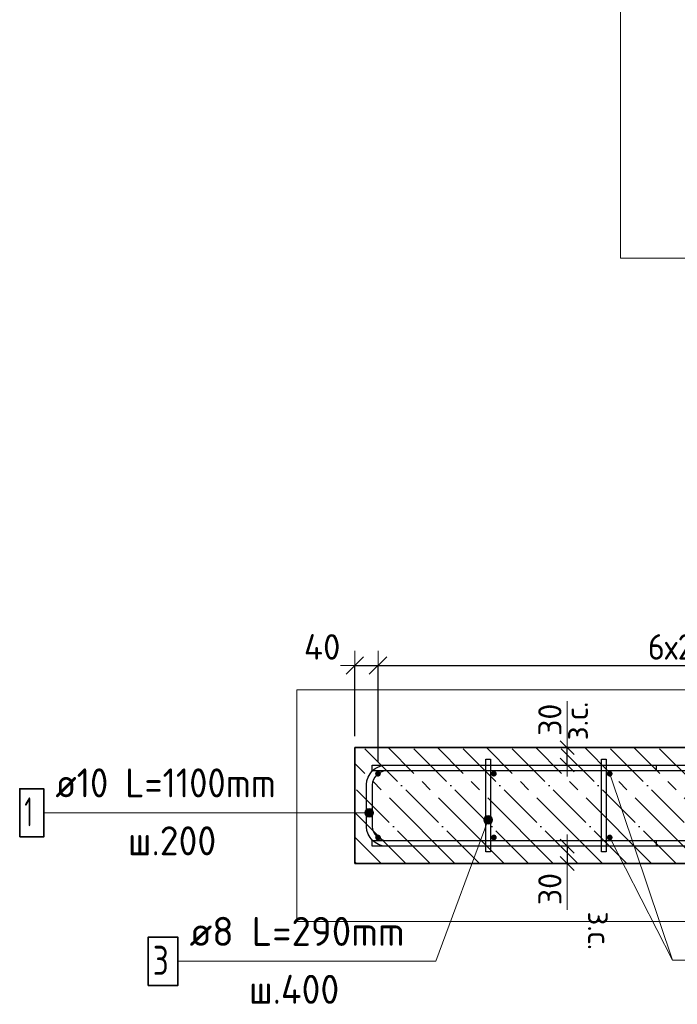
# Model space of a CAD drawing. Header units: millimetres. Extents: x -2995 to 60896, y -2809 to 57831.
# Tile 108 of 169: x 52042 to 53177, y 21009 to 22708. Entities that reach past the tile are written whole.
import ezdxf

# ---------------------------------------------------------------- set-up
doc = ezdxf.new("R2010")
doc.units = ezdxf.units.MM
doc.header["$PDMODE"] = 65
doc.linetypes.add('______11', pattern=[100, 80, -10, 0, -10])
doc.linetypes.add('______5', pattern=[220, 160, -20, 20, -20])
for name, color, linetype, lineweight in [('Standard', 7, 'Continuous', 25), ('Арм.стержн. Арматура края', 96, 'Continuous', 35), ('Арм.стержн. вертикальными 1', 22, 'Continuous', 35), ('Арм.стержн.горизонт. 1', 180, 'Continuous', 35), ('Размерная линия_ общее', 7, 'Continuous', 13), ('Размерная линия_ общее_1', 7, 'Continuous', 13)]:
    doc.layers.add(name, color=color, linetype=linetype, lineweight=lineweight)
doc.layers.add('Арм.стержн.Стяжки', color=7, linetype='Continuous', lineweight=35, true_color=0x501e0f)
doc.styles.add('ISOCPEUR', font='ISOCPEUR')
doc.dimstyles.new('DIMSTYLE_3', dxfattribs={"dimtxt": 44, "dimasz": 50, "dimexe": 0, "dimexo": 0, "dimgap": 22, "dimtad": 2, "dimdec": 0, "dimrnd": 5, "dimzin": 12, "dimdsep": 46, "dimtxsty": 'ISOCPEUR', "dimblk1": 'ALL_ML_STRICH', "dimblk2": 'ALL_ML_STRICH', "dimsah": 1, "dimcen": 0, "dimclrd": 7, "dimclre": 256, "dimclrt": 7, "dimadec": 0, "dimazin": 0, "dimtfac": 1, "dimtdec": 0, "dimtix": 1, "dimtmove": 2, "dimatfit": 3, "dimfxl": 0, "dimtvp": 1.2, "dimtzin": 0, "dimlwd": 0, "dimlwe": -3, "dimarcsym": 0})
doc.dimstyles.new('DIMSTYLE_5', dxfattribs={"dimtxt": 44, "dimasz": 50, "dimexe": 0, "dimexo": 0, "dimgap": 22, "dimtad": 2, "dimdec": 0, "dimrnd": 5, "dimzin": 12, "dimdsep": 46, "dimtxsty": 'ISOCPEUR', "dimblk1": 'ALL_ML_STRICH', "dimblk2": 'ALL_ML_STRICH', "dimsah": 1, "dimcen": 0, "dimclrd": 7, "dimclre": 256, "dimclrt": 7, "dimadec": 0, "dimazin": 0, "dimtfac": 1, "dimtdec": 0, "dimtix": 1, "dimtmove": 2, "dimatfit": 3, "dimfxl": 0, "dimtzin": 0, "dimlwd": 0, "dimlwe": -3, "dimarcsym": 0})
doc.dimstyles.new('DIMSTYLE_8', dxfattribs={"dimtxt": 40, "dimasz": 40, "dimexe": 0, "dimexo": 0.001, "dimgap": 20, "dimtad": 2, "dimdec": 0, "dimrnd": 5, "dimzin": 12, "dimdsep": 46, "dimtxsty": 'ISOCPEUR', "dimblk1": 'ALL_ML_STRICH', "dimblk2": 'ALL_ML_STRICH', "dimsah": 1, "dimcen": 0, "dimse1": 1, "dimse2": 1, "dimclrd": 7, "dimclre": 256, "dimclrt": 7, "dimadec": 0, "dimazin": 0, "dimtfac": 1, "dimtdec": 0, "dimtix": 1, "dimtmove": 2, "dimatfit": 3, "dimfxl": 0, "dimtvp": 1.2, "dimtzin": 0, "dimlwd": 0, "dimlwe": -3, "dimarcsym": 0})

# ---------------------------------------------------------------- blocks, each defined once
blk = doc.blocks.new('ALL_ML_STRICH')
at = {"color": 0, "linetype": 'ByBlock', "lineweight": -2}
for p, q in [((0, -0.5), (0, 0.5)), ((-1, 0), (0.5, 0)), ((-0.3, -0.3), (0.3, 0.3))]:
    blk.add_line(p, q, dxfattribs=at)
blk = doc.blocks.new('*D103')
at = {"layer": 'DEFPOINTS', "color": 7, "linetype": 'Continuous', "lineweight": 13, "transparency": 33554687}
for p in [(52620.8, 21593.7), (52620.8, 21451.8), (52660.8, 21406.8)]:
    blk.add_point(p, dxfattribs=at)
at = {"layer": 'Размерная линия_ общее', "color": 253, "linetype": 'Continuous', "lineweight": -2, "true_color": 0xa0a0a0, "transparency": 33554687}
for p, q in [((52620.8, 21471.8), (52620.8, 21593.7)), ((52660.8, 21426.8), (52660.8, 21593.7))]:
    blk.add_line(p, q, dxfattribs=at)
at = {"layer": 'Размерная линия_ общее', "color": 7, "linetype": 'Continuous', "lineweight": -2, "transparency": 33554687}
blk.add_line((52620.8, 21593.7), (52660.8, 21593.7), dxfattribs=at)
at = {"layer": 'Размерная линия_ общее', "color": 7, "linetype": 'Continuous', "lineweight": 13, "transparency": 33554687, "xscale": 50, "yscale": 50, "zscale": 50, "rotation": 180}
blk.add_blockref('ALL_ML_STRICH', (52620.8, 21593.7), dxfattribs=at)
at = {"layer": 'Размерная линия_ общее', "color": 7, "linetype": 'Continuous', "lineweight": 13, "transparency": 33554687, "xscale": 50, "yscale": 50, "zscale": 50}
blk.add_blockref('ALL_ML_STRICH', (52660.8, 21593.7), dxfattribs=at)
at = {"layer": 'Размерная линия_ общее', "color": 7, "linetype": 'Continuous', "lineweight": 13, "transparency": 33554687, "insert": (52564.4, 21625.7), "char_height": 44, "width": 88, "attachment_point": 5, "style": 'ISOCPEUR'}
blk.add_mtext('\\A1;{40}', dxfattribs=at)
blk = doc.blocks.new('*D104')
at = {"layer": 'DEFPOINTS', "color": 7, "linetype": 'Continuous', "lineweight": 13, "transparency": 33554687}
for p in [(52660.8, 21593.7), (52660.8, 21406.8), (53860.8, 21406.8)]:
    blk.add_point(p, dxfattribs=at)
at = {"layer": 'Размерная линия_ общее', "color": 253, "linetype": 'Continuous', "lineweight": -2, "true_color": 0xa0a0a0, "transparency": 33554687}
for p, q in [((52660.8, 21426.8), (52660.8, 21593.7)), ((53860.8, 21426.8), (53860.8, 21593.7))]:
    blk.add_line(p, q, dxfattribs=at)
at = {"layer": 'Размерная линия_ общее', "color": 7, "linetype": 'Continuous', "lineweight": -2, "transparency": 33554687}
blk.add_line((52660.8, 21593.7), (53860.8, 21593.7), dxfattribs=at)
at = {"layer": 'Размерная линия_ общее', "color": 7, "linetype": 'Continuous', "lineweight": 13, "transparency": 33554687, "xscale": 50, "yscale": 50, "zscale": 50, "rotation": 180}
blk.add_blockref('ALL_ML_STRICH', (52660.8, 21593.7), dxfattribs=at)
at = {"layer": 'Размерная линия_ общее', "color": 7, "linetype": 'Continuous', "lineweight": 13, "transparency": 33554687, "xscale": 50, "yscale": 50, "zscale": 50}
blk.add_blockref('ALL_ML_STRICH', (53860.8, 21593.7), dxfattribs=at)
at = {"layer": 'Размерная линия_ общее', "color": 7, "linetype": 'Continuous', "lineweight": 13, "transparency": 33554687, "insert": (53126.8, 21647.7), "char_height": 44, "width": 2.2, "attachment_point": 1, "line_spacing_factor": 0.60241, "style": 'ISOCPEUR'}
blk.add_mtext('\\W0.91;6х200=1200', dxfattribs=at)
blk = doc.blocks.new('*D107')
at = {"layer": 'DEFPOINTS', "color": 7, "linetype": 'Continuous', "lineweight": 13, "transparency": 33554687}
for p in [(52996.2, 21451.8), (52987.5, 21421.8), (52996.2, 21421.8)]:
    blk.add_point(p, dxfattribs=at)
at = {"layer": 'Размерная линия_ общее_1', "color": 7, "linetype": 'Continuous', "lineweight": -2, "transparency": 33554687}
blk.add_line((52987.5, 21421.8), (52987.5, 21451.8), dxfattribs=at)
at = {"layer": 'Размерная линия_ общее_1', "color": 7, "linetype": 'Continuous', "lineweight": 13, "transparency": 33554687, "xscale": 40, "yscale": 40, "zscale": 40}
for p, rotation in [((52987.5, 21451.8), 90), ((52987.5, 21421.8), 270)]:
    blk.add_blockref('ALL_ML_STRICH', p, dxfattribs=dict(at, rotation=rotation))
at = {"layer": 'Размерная линия_ общее_1', "color": 7, "linetype": 'Continuous', "lineweight": 13, "transparency": 33554687, "insert": (52983.2, 21464.4), "char_height": 40, "width": 2, "attachment_point": 1, "rotation": 90, "line_spacing_factor": 0.60241, "style": 'ISOCPEUR'}
blk.add_mtext('з.с.', dxfattribs=at)
at = {"layer": 'Размерная линия_ общее_1', "color": 7, "linetype": 'Continuous', "lineweight": 13, "transparency": 33554687, "insert": (52957.5, 21499.9), "char_height": 40, "width": 80, "attachment_point": 5, "rotation": 90, "style": 'ISOCPEUR'}
blk.add_mtext('\\A1;{30}', dxfattribs=at)
blk = doc.blocks.new('*D108')
at = {"layer": 'DEFPOINTS', "color": 7, "linetype": 'Continuous', "lineweight": 13, "transparency": 33554687}
for p in [(52987.5, 21281.8), (52996.2, 21281.8), (52996.2, 21251.8)]:
    blk.add_point(p, dxfattribs=at)
at = {"layer": 'Размерная линия_ общее_1', "color": 7, "linetype": 'Continuous', "lineweight": -2, "transparency": 33554687}
blk.add_line((52987.5, 21281.8), (52987.5, 21251.8), dxfattribs=at)
at = {"layer": 'Размерная линия_ общее_1', "color": 7, "linetype": 'Continuous', "lineweight": 13, "transparency": 33554687, "xscale": 40, "yscale": 40, "zscale": 40}
for p, rotation in [((52987.5, 21281.8), 90), ((52987.5, 21251.8), 270)]:
    blk.add_blockref('ALL_ML_STRICH', p, dxfattribs=dict(at, rotation=rotation))
at = {"layer": 'Размерная линия_ общее_1', "color": 7, "linetype": 'Continuous', "lineweight": 13, "transparency": 33554687, "insert": (52957.5, 21207.7), "char_height": 40, "width": 80, "attachment_point": 5, "rotation": 90, "style": 'ISOCPEUR'}
blk.add_mtext('\\A1;{30}', dxfattribs=at)
at = {"layer": 'Размерная линия_ общее_1', "color": 7, "linetype": 'Continuous', "lineweight": 13, "transparency": 33554687, "insert": (53063.2, 21169.2), "char_height": 40, "width": 2, "attachment_point": 1, "rotation": 270, "line_spacing_factor": 0.60241, "style": 'ISOCPEUR'}
blk.add_mtext('з.с.', dxfattribs=at)

msp = doc.modelspace()

# ---------------------------------------------------------------- hatches: boundary and pattern name
at = {"layer": 'Арм.стержн. Арматура края', "linetype": 'Continuous', "lineweight": 13, "transparency": 33554687}
for points in [[(52639.3, 21343.1), (52642, 21332.9), (52642, 21345.8)], [(52642, 21345.8), (52645.8, 21331.9), (52645.8, 21346.9)], [(52642, 21345.8), (52642, 21332.9), (52645.8, 21331.9)], [(52645.8, 21346.9), (52645.8, 21331.9), (52649.5, 21332.9)], [(52645.8, 21346.9), (52649.5, 21332.9), (52649.5, 21345.8)], [(52649.5, 21345.8), (52649.5, 21332.9), (52652.2, 21335.6)], [(52649.5, 21345.8), (52652.2, 21335.6), (52652.2, 21343.1)], [(52639.3, 21335.6), (52639.3, 21343.1), (52638.3, 21339.4)], [(52639.3, 21343.1), (52639.3, 21335.6), (52642, 21332.9)], [(52652.2, 21343.1), (52652.2, 21335.6), (52653.3, 21339.4)]]:
    msp.add_hatch(color=7, dxfattribs=at).paths.add_polyline_path(points)
at = {"layer": 'Арм.стержн. вертикальными 1', "linetype": 'Continuous', "lineweight": 50, "transparency": 33554687}
for points in [[(52660.8, 21401.8), (52662.7, 21402.2), (52664.3, 21403.3), (52665.4, 21404.9), (52665.8, 21406.8), (52665.4, 21408.7), (52664.3, 21410.3), (52662.7, 21411.4), (52660.8, 21411.8), (52658.9, 21411.4), (52657.2, 21410.3), (52656.2, 21408.7), (52655.8, 21406.8), (52656.2, 21404.9), (52657.2, 21403.3), (52658.9, 21402.2)], [(52860.8, 21401.8), (52862.7, 21402.2), (52864.3, 21403.3), (52865.4, 21404.9), (52865.8, 21406.8), (52865.4, 21408.7), (52864.3, 21410.3), (52862.7, 21411.4), (52860.8, 21411.8), (52858.9, 21411.4), (52857.2, 21410.3), (52856.2, 21408.7), (52855.8, 21406.8), (52856.2, 21404.9), (52857.2, 21403.3), (52858.9, 21402.2)], [(53060.8, 21401.8), (53062.7, 21402.2), (53064.3, 21403.3), (53065.4, 21404.9), (53065.8, 21406.8), (53065.4, 21408.7), (53064.3, 21410.3), (53062.7, 21411.4), (53060.8, 21411.8), (53058.9, 21411.4), (53057.2, 21410.3), (53056.2, 21408.7), (53055.8, 21406.8), (53056.2, 21404.9), (53057.2, 21403.3), (53058.9, 21402.2)], [(52660.8, 21291.8), (52662.7, 21292.2), (52664.3, 21293.3), (52665.4, 21294.9), (52665.8, 21296.8), (52665.4, 21298.7), (52664.3, 21300.3), (52662.7, 21301.4), (52660.8, 21301.8), (52658.9, 21301.4), (52657.2, 21300.3), (52656.2, 21298.7), (52655.8, 21296.8), (52656.2, 21294.9), (52657.2, 21293.3), (52658.9, 21292.2)], [(52860.8, 21291.8), (52862.7, 21292.2), (52864.3, 21293.3), (52865.4, 21294.9), (52865.8, 21296.8), (52865.4, 21298.7), (52864.3, 21300.3), (52862.7, 21301.4), (52860.8, 21301.8), (52858.9, 21301.4), (52857.2, 21300.3), (52856.2, 21298.7), (52855.8, 21296.8), (52856.2, 21294.9), (52857.2, 21293.3), (52858.9, 21292.2)], [(53060.8, 21291.8), (53062.7, 21292.2), (53064.3, 21293.3), (53065.4, 21294.9), (53065.8, 21296.8), (53065.4, 21298.7), (53064.3, 21300.3), (53062.7, 21301.4), (53060.8, 21301.8), (53058.9, 21301.4), (53057.2, 21300.3), (53056.2, 21298.7), (53055.8, 21296.8), (53056.2, 21294.9), (53057.2, 21293.3), (53058.9, 21292.2)]]:
    msp.add_hatch(color=4, dxfattribs=at).paths.add_polyline_path(points)
at = {"layer": 'Арм.стержн.Стяжки', "linetype": 'Continuous', "lineweight": 13, "transparency": 33554687}
for points in [[(52843.4, 21325.7), (52857.8, 21324.4), (52843.7, 21329.6)], [(52843.7, 21329.6), (52858.1, 21328.2), (52846, 21332.7)], [(52843.7, 21329.6), (52857.8, 21324.4), (52858.1, 21328.2)], [(52846, 21332.7), (52856.5, 21331.7), (52849.5, 21334.3)], [(52846, 21332.7), (52858.1, 21328.2), (52856.5, 21331.7)], [(52849.5, 21334.3), (52856.5, 21331.7), (52853.4, 21334)], [(52845, 21322.2), (52855.5, 21321.2), (52843.4, 21325.7)], [(52843.4, 21325.7), (52855.5, 21321.2), (52857.8, 21324.4)], [(52852.1, 21319.6), (52845, 21322.2), (52848.2, 21319.9)], [(52845, 21322.2), (52852.1, 21319.6), (52855.5, 21321.2)]]:
    msp.add_hatch(color=7, dxfattribs=at).paths.add_polyline_path(points)

# ---------------------------------------------------------------- linework, layer by layer
at = {"layer": 'Standard', "color": 7, "linetype": 'Continuous', "lineweight": 13, "transparency": 33554687}
for p, q in [((52987.5, 21451.8), (52987.5, 21531.8)), ((53060.8, 21406.8), (53168.9, 21085)), ((52987.5, 21251.8), (52987.5, 21171.8))]:
    msp.add_line(p, q, dxfattribs=at)
for points in [[(53079.5, 22296.8), (53852.4, 22296.8), (53852.4, 26239.6), (53079.5, 26239.6), (53079.5, 22296.8)], [(52520.8, 21551.8), (52520.8, 21151.8), (54170.8, 21151.8), (54170.8, 21551.8), (52520.8, 21551.8)]]:
    msp.add_lwpolyline(points, dxfattribs=at)
at = {"layer": 'Арм.стержн. Арматура края', "color": 7, "linetype": 'Continuous', "lineweight": 13, "transparency": 33554687}
for p, q in [((52645.8, 21346.9), (52645.8, 21346.9)), ((52083.9, 21339.4), (52568.9, 21339.4)), ((52568.9, 21339.4), (52645.8, 21339.4)), ((52638.3, 21339.4), (52638.3, 21339.4)), ((52645.8, 21331.9), (52645.8, 21331.9)), ((52653.3, 21339.4), (52653.3, 21339.4))]:
    msp.add_line(p, q, dxfattribs=at)
at = {"layer": 'Арм.стержн. Арматура края', "color": 4, "linetype": 'Continuous', "lineweight": 25, "transparency": 33554687}
msp.add_lwpolyline([(53140.8, 21281.8), (52674.1, 21281.8), (52668, 21282.6), (52661.7, 21284.7), (52655.8, 21288), (52651, 21292), (52647, 21296.8), (52643.7, 21302.7), (52641.6, 21309), (52640.8, 21315.1), (52640.8, 21388.4), (52641.6, 21394.5), (52643.7, 21400.9), (52647, 21406.7), (52651, 21411.6), (52655.8, 21415.6), (52661.7, 21418.8), (52668, 21420.9), (52674.1, 21421.8), (53140.8, 21421.8), (53140.8, 21411.8), (52674.8, 21411.8), (52670.3, 21411.2), (52665.7, 21409.7), (52661.5, 21407.3), (52658.1, 21404.5), (52655.3, 21401), (52652.9, 21396.8), (52651.4, 21392.3), (52650.8, 21387.7), (52650.8, 21315.8), (52651.4, 21311.3), (52652.9, 21306.7), (52655.3, 21302.5), (52658.1, 21299.1), (52661.5, 21296.3), (52665.7, 21293.9), (52670.3, 21292.4), (52674.8, 21291.8), (53140.8, 21291.8), (53140.8, 21281.8)], dxfattribs=at)
msp.add_lwpolyline([(53140.8, 21281.8), (52674.1, 21281.8), (52668, 21282.6), (52661.7, 21284.7), (52655.8, 21288), (52651, 21292), (52647, 21296.8), (52643.7, 21302.7), (52641.6, 21309), (52640.8, 21315.1), (52640.8, 21388.4), (52641.6, 21394.5), (52643.7, 21400.9), (52647, 21406.7), (52651, 21411.6), (52655.8, 21415.6), (52661.7, 21418.8), (52668, 21420.9), (52674.1, 21421.8), (53140.8, 21421.8), (53140.8, 21411.8), (52674.8, 21411.8), (52670.3, 21411.2), (52665.7, 21409.7), (52661.5, 21407.3), (52658.1, 21404.5), (52655.3, 21401), (52652.9, 21396.8), (52651.4, 21392.3), (52650.8, 21387.7), (52650.8, 21315.8), (52651.4, 21311.3), (52652.9, 21306.7), (52655.3, 21302.5), (52658.1, 21299.1), (52661.5, 21296.3), (52665.7, 21293.9), (52670.3, 21292.4), (52674.8, 21291.8), (53140.8, 21291.8), (53140.8, 21281.8)], dxfattribs=at)
at = {"layer": 'Арм.стержн. Арматура края', "color": 7, "linetype": 'Continuous', "lineweight": 35, "transparency": 33554687}
msp.add_lwpolyline([(52042.3, 21297.7), (52083.9, 21297.7), (52083.9, 21381), (52042.3, 21381), (52042.3, 21297.7)], dxfattribs=at)
at = {"layer": 'Арм.стержн. Арматура края', "color": 7, "linetype": 'Continuous', "lineweight": 13, "transparency": 33554687}
msp.add_circle((52645.8, 21339.4), 7.5, dxfattribs=at)
at = {"layer": 'Арм.стержн. вертикальными 1', "color": 7, "linetype": 'Continuous', "lineweight": 13, "transparency": 33554687}
for q in [(53060.8, 21296.8), (53678.9, 21085)]:
    msp.add_line((53168.9, 21085), q, dxfattribs=at)
at = {"layer": 'Арм.стержн.горизонт. 1', "color": 52, "linetype": 'Continuous', "lineweight": 25, "transparency": 33554687}
for p, q in [((52620.8, 21451.8), (52620.8, 21451.8)), ((52620.8, 21251.8), (52620.8, 21251.8))]:
    msp.add_line(p, q, dxfattribs=at)
at = {"layer": 'Арм.стержн.горизонт. 1', "color": 4, "linetype": 'Continuous', "lineweight": 25, "transparency": 33554687}
for points in [[(52650.8, 21421.8), (54040.8, 21421.8), (54040.8, 21411.8), (52650.8, 21411.8), (52650.8, 21421.8)], [(52650.8, 21421.8), (54040.8, 21421.8), (54040.8, 21411.8), (52650.8, 21411.8), (52650.8, 21421.8)], [(52650.8, 21291.8), (54040.8, 21291.8), (54040.8, 21281.8), (52650.8, 21281.8), (52650.8, 21291.8)], [(52650.8, 21291.8), (54040.8, 21291.8), (54040.8, 21281.8), (52650.8, 21281.8), (52650.8, 21291.8)]]:
    msp.add_lwpolyline(points, dxfattribs=at)
at = {"layer": 'Арм.стержн.Стяжки', "color": 7, "linetype": 'Continuous', "lineweight": 13, "transparency": 33554687}
for p, q in [((52760.5, 21083.1), (52850.8, 21327)), ((52843.7, 21329.6), (52843.7, 21329.6)), ((52853.4, 21334), (52853.4, 21334)), ((52848.2, 21319.9), (52848.2, 21319.9)), ((52857.8, 21324.4), (52857.8, 21324.4)), ((52315.5, 21083.1), (52760.5, 21083.1))]:
    msp.add_line(p, q, dxfattribs=at)
at = {"layer": 'Арм.стержн.Стяжки', "color": 40, "linetype": 'Continuous', "lineweight": 25, "transparency": 33554687}
for points in [[(52846.8, 21271.8), (52846.8, 21431.8), (52854.8, 21431.8), (52854.8, 21271.8), (52846.8, 21271.8)], [(53046.8, 21271.8), (53046.8, 21431.8), (53054.8, 21431.8), (53054.8, 21271.8), (53046.8, 21271.8)]]:
    msp.add_lwpolyline(points, dxfattribs=at)
at = {"layer": 'Арм.стержн.Стяжки', "color": 7, "linetype": 'Continuous', "lineweight": 35, "transparency": 33554687}
msp.add_lwpolyline([(52263.8, 21041.4), (52315.5, 21041.4), (52315.5, 21124.7), (52263.8, 21124.7), (52263.8, 21041.4)], dxfattribs=at)
at = {"layer": 'Арм.стержн.Стяжки', "color": 7, "linetype": 'Continuous', "lineweight": 13, "transparency": 33554687}
msp.add_circle((52850.8, 21327), 7.5, dxfattribs=at)
at = {"layer": 'Размерная линия_ общее', "color": 7, "linetype": 'Continuous', "lineweight": 35, "transparency": 33554687}
for p, q in [((54070.8, 21451.8), (52620.8, 21451.8)), ((52620.8, 21451.8), (52620.8, 21251.8)), ((52620.8, 21251.8), (54070.8, 21251.8))]:
    msp.add_line(p, q, dxfattribs=at)
at = {"layer": 'Размерная линия_ общее', "color": 253, "linetype": '______11', "lineweight": -3, "true_color": 0xababab, "transparency": 33554687}
for p, q in [((52836, 21251.8), (52636, 21451.8)), ((52920.8, 21251.8), (52720.8, 21451.8)), ((53005.7, 21251.8), (52805.7, 21451.8)), ((53090.5, 21251.8), (52890.5, 21451.8)), ((53175.4, 21251.8), (52975.4, 21451.8)), ((53260.2, 21251.8), (53060.2, 21451.8)), ((53345.1, 21251.8), (53145.1, 21451.8)), ((52751.1, 21251.8), (52620.8, 21382.1)), ((52666.3, 21251.8), (52620.8, 21297.3))]:
    msp.add_line(p, q, dxfattribs=at)
at = {"layer": 'Размерная линия_ общее', "color": 253, "linetype": '______5', "lineweight": -3, "true_color": 0xababab, "transparency": 33554687}
for p, q in [((52878.4, 21251.8), (52678.4, 21451.8)), ((52963.3, 21251.8), (52763.3, 21451.8)), ((53048.1, 21251.8), (52848.1, 21451.8)), ((53133, 21251.8), (52933, 21451.8)), ((53217.8, 21251.8), (53017.8, 21451.8)), ((53302.7, 21251.8), (53102.7, 21451.8)), ((52793.6, 21251.8), (52620.8, 21424.6)), ((52708.7, 21251.8), (52620.8, 21339.7)), ((52623.9, 21251.8), (52620.8, 21254.9))]:
    msp.add_line(p, q, dxfattribs=at)

# ---------------------------------------------------------------- texts
at = {"layer": 'Арм.стержн. Арматура края', "color": 7, "linetype": 'Continuous', "lineweight": 25, "transparency": 33554687, "char_height": 50, "attachment_point": 7, "style": 'ISOCPEUR'}
for s, insert, width in [('\\W0.92;ø10 L=1100mm ', (52103.9, 21366), 467.782), ('\\W0.56;1', (52050.6, 21316), 38.889), ('\\W0.95;ш.200 ', (52228.9, 21266), 218.666)]:
    msp.add_mtext(s, dxfattribs=dict(at, insert=insert, width=width))
at = {"layer": 'Арм.стержн.Стяжки', "color": 7, "linetype": 'Continuous', "lineweight": 25, "transparency": 33554687, "char_height": 50, "attachment_point": 7, "style": 'ISOCPEUR'}
for s, insert, width in [('\\W0.98;ø8 L=290mm ', (52335.5, 21109.7), 429.211), ('\\W0.78;3', (52272.1, 21059.7), 54.401), ('\\W0.95;ш.400 ', (52438, 21009.7), 223.706)]:
    msp.add_mtext(s, dxfattribs=dict(at, insert=insert, width=width))

# ---------------------------------------------------------------- dimensions: what is measured, and where the dimension line sits
at = {"layer": 'Размерная линия_ общее', "color": 7, "linetype": 'Continuous', "lineweight": 13, "transparency": 33554687}
dim = msp.add_linear_dim(base=(52660.8, 21593.7), p1=(52620.8, 21471.8), p2=(52660.8, 21426.8), dimstyle='DIMSTYLE_3', override={"dimpost": '<>', "dimclrd": 7, "dimclre": 253, "dimclrt": 7, "dimlwd": 0, "dimlwe": 65533}, dxfattribs=at)
dim.commit()
dim.dimension.update_dxf_attribs({"geometry": '*D103', "text_midpoint": (52564.4, 21625.7), "dimtype": 160})
dim = msp.add_linear_dim(base=(53860.8, 21593.7), p1=(52660.8, 21426.8), p2=(53860.8, 21426.8), text='\\W0.91;6х200=1200', dimstyle='DIMSTYLE_5', override={"dimpost": '<>', "dimclrd": 7, "dimclre": 253, "dimclrt": 7, "dimlwd": 0, "dimlwe": 65533}, dxfattribs=at)
dim.commit()
dim.dimension.update_dxf_attribs({"geometry": '*D104', "text_midpoint": (53260.8, 21615.7), "dimtype": 160})
at = {"layer": 'Размерная линия_ общее_1', "color": 7, "linetype": 'Continuous', "lineweight": 13, "transparency": 33554687}
for base, p1, p2, angle, picture, middle in [((52987.5, 21451.8), (52996.2, 21421.8), (52996.2, 21451.8), 90, '*D107', (52957.5, 21499.9)), ((52987.5, 21251.8), (52996.2, 21281.8), (52996.2, 21251.8), 270, '*D108', (52957.5, 21207.7))]:
    dim = msp.add_linear_dim(base=base, p1=p1, p2=p2, angle=angle, text='<>\\Xз.с.', dimstyle='DIMSTYLE_8', override={"dimpost": '<>', "dimclrd": 7, "dimclre": 253, "dimclrt": 7, "dimlwd": 0, "dimlwe": 65533}, dxfattribs=at)
    dim.commit()
    dim.dimension.update_dxf_attribs({"geometry": picture, "text_midpoint": middle, "dimtype": 160})

doc.saveas('drawing.dxf')
